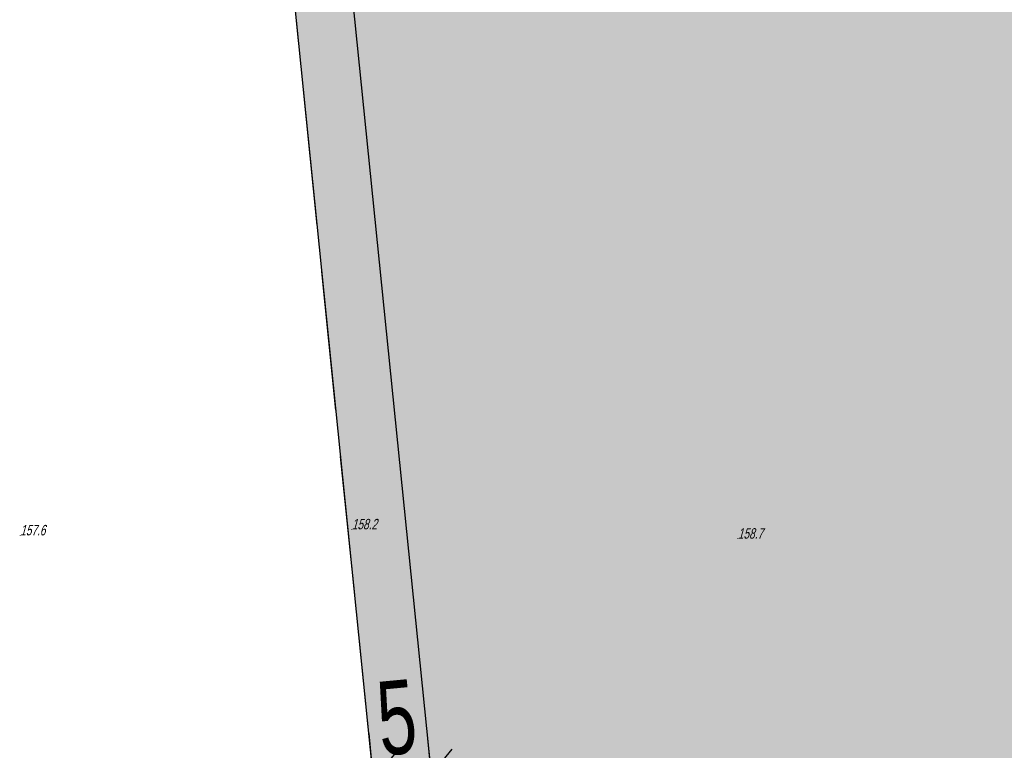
# Model space of a CAD drawing. Header units: metres. Extents: x 6582395 to 6583921, y 5752654 to 5753685.
# Tile 27 of 42: x 6583127 to 6583211, y 5753447 to 5753510. Entities that reach past the tile are written whole.
import ezdxf
from ezdxf.enums import TextEntityAlignment as Align

# ---------------------------------------------------------------- set-up
doc = ezdxf.new("R2010")
doc.units = ezdxf.units.M
doc.header["$LTSCALE"] = 2
doc.linetypes.add('GESTRICHELTX2', pattern=[8, 6, -2])
for name, color, linetype in [('801-Punkt określonej wysokości', 7, 'Continuous'), ('801-Punkt określonej wysokości-Atr2', 7, 'Continuous'), ('granica opracowania', 7, 'Continuous'), ('linie rozgraniczajace teren', 237, 'Continuous'), ('PEf', 68, 'Continuous'), ('strefa OD PEf', 7, 'Continuous'), ('wymiarowanie', 7, 'Continuous')]:
    doc.layers.add(name, color=color, linetype=linetype)
doc.styles.add('STIL16', font='txt')
doc.styles.add('STIL4', font='txt')
doc.linetypes.add('UMGRENZUNG1', pattern='A,1,1.5,[7,014 Plan fotowoltaika Florentynow Mariampol zal 1.shx,S=0.05,R=0,X=0,Y=0],1.5', length=4)

# ---------------------------------------------------------------- blocks, each defined once
blk = doc.blocks.new('801')
at = {"linetype": 'Continuous'}
blk.add_hatch(color=7, dxfattribs=at).paths.add_polyline_path([(0.045, 0, -1), (-0.045, 0, -1)], flags=16)
blk = doc.blocks.new('*B63')
at = {"layer": 'wymiarowanie', "color": 7, "linetype": 'Continuous'}
for p, q in [((5.355, -3.511), (4.601, 4.454)), ((0.377, -3.982), (-0.377, 3.982)), ((3.175, -1.708), (6.78, 2.651)), ((-1.803, -2.18), (1.803, 2.18)), ((4.978, 0.471), (8.96, 0.849)), ((-3.982, -0.377), (0, 0)), ((0, 0), (4.978, 0.471))]:
    blk.add_line(p, q, dxfattribs=at)
at = {"layer": 'wymiarowanie', "color": 7, "style": 'STIL16', "width": 0.7}
blk.add_text('5', height=6.356, rotation=5.41015, dxfattribs=at).set_placement((2.3, 2.227), align=Align.CENTER)

msp = doc.modelspace()

# ---------------------------------------------------------------- hatches: boundary and pattern name
at = {"layer": 'PEf', "linetype": 'Continuous'}
msp.add_hatch(color=145, dxfattribs=at).paths.add_polyline_path([(6583146.676, 5753547.275), (6583568.405, 5753542.118), (6583578.517, 5753492.002), (6583467.45, 5753498.63), (6583464.65, 5753469.93), (6583463.86, 5753440.1), (6583466.62, 5753361.74), (6583609.357, 5753359.829), (6583631.841, 5753274.163), (6583677.415, 5753085.763), (6583738.619, 5752963.355), (6583795.736, 5752847.309), (6583823.594, 5752723.628), (6583290.14, 5752729.3), (6583290.53, 5752760.61), (6583290.63, 5752768.61), (6583291.01, 5752800.12), (6583220.45, 5752800.96), (6583216.039, 5752801.015), (6583211.823, 5752831.627), (6583206.872, 5752898.961), (6583201.283, 5752966.375), (6583198.052, 5752998.685), (6583409.66, 5752995.78), (6583411.04, 5753178.77), (6583180.569, 5753181.915), (6583175.42, 5753235.92), (6583171.29, 5753282.96), (6583170.49, 5753291.98), (6583166.37, 5753339.02), (6583162.07, 5753388.08), (6583161.28, 5753397.08), (6583157.14, 5753444.15)], flags=16)

# ---------------------------------------------------------------- linework, layer by layer
at = {"layer": 'granica opracowania', "color": 241, "linetype": 'GESTRICHELTX2'}
msp.add_line((6583157.14, 5753444.15), (6583146.676, 5753547.275), dxfattribs=at)
at = {"layer": 'linie rozgraniczajace teren', "color": 238, "linetype": 'Continuous'}
msp.add_line((6583157.14, 5753444.15), (6583146.676, 5753547.275), dxfattribs=at)
at = {"layer": 'strefa OD PEf', "color": 48, "linetype": 'UMGRENZUNG1'}
msp.add_lwpolyline([(6583734.14, 5752961.133), (6583672.689, 5753084.035), (6583626.993, 5753272.94), (6583605.486, 5753354.88), (6583461.769, 5753356.805), (6583460.653, 5753393.188), (6583458.857, 5753440.07), (6583459.656, 5753470.239), (6583462.941, 5753503.908), (6583572.331, 5753497.38), (6583564.303, 5753537.167), (6583152.216, 5753542.207), (6583162.118, 5753444.621), (6583166.261, 5753397.518), (6583167.051, 5753388.517), (6583171.351, 5753339.456), (6583175.471, 5753292.419), (6583176.271, 5753283.4), (6583180.399, 5753236.376), (6583185.121, 5753186.853), (6583416.077, 5753183.702), (6583414.622, 5752990.711)], dxfattribs=at)

# ---------------------------------------------------------------- block references
at = {"layer": '801-Punkt określonej wysokości', "xscale": 0.9999999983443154, "yscale": 0.9999999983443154}
for p in [(6583155.28, 5753465.72), (6583126.74, 5753465.2), (6583188.5, 5753464.92)]:
    msp.add_blockref('801', p, dxfattribs=at)
at = {"layer": 'wymiarowanie'}
msp.add_blockref('*B63', (6583157.14, 5753444.15), dxfattribs=at)

# ---------------------------------------------------------------- texts
at = {"layer": '801-Punkt określonej wysokości-Atr2', "color": 32, "style": 'STIL4', "oblique": 15, "width": 0.72}
for s, p in [('158.2', (6583155.28, 5753465.72)), ('157.6', (6583126.74, 5753465.2)), ('158.7', (6583188.5, 5753464.92))]:
    msp.add_text(s, height=0.9, dxfattribs=at).set_placement(p)

doc.saveas('drawing.dxf')
